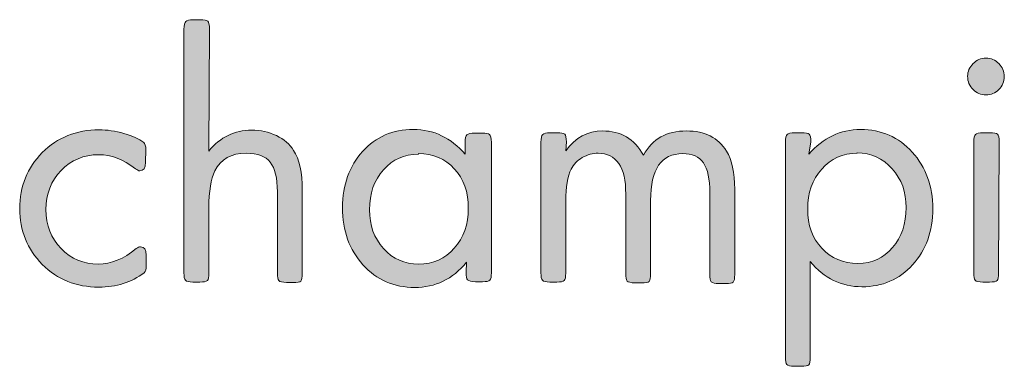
# Model space of a CAD drawing. Header units: inches. Extents: x -2076 to 2647, y -1805 to 2585.
# Tile 22 of 24: x 988 to 1230, y 2024 to 2109. Entities that reach past the tile are written whole.
import ezdxf

# ---------------------------------------------------------------- set-up
doc = ezdxf.new("R2010")
doc.units = ezdxf.units.IN
doc.header["$MEASUREMENT"] = 0

# ---------------------------------------------------------------- blocks, each defined once
blk = doc.blocks.new('block 419')
at = {"true_color": 0xffffff}
h = blk.add_hatch(color=7, dxfattribs=at)
h.dxf.hatch_style = 2
edge = h.paths.add_edge_path()
edge.add_spline(control_points=[(1034.58, 2076.38), (1037.4, 2079.82), (1040.93, 2081.5), (1045.07, 2081.5), (1047.28, 2081.5), (1049.31, 2081.06), (1051.16, 2080.17), (1053.01, 2079.29), (1054.42, 2078.06), (1055.39, 2076.56), (1056.8, 2074.35), (1057.51, 2071.09), (1057.51, 2066.77), (1057.51, 2066.77), (1057.51, 2046.4), (1057.51, 2046.4), (1057.51, 2045.43), (1057.42, 2044.81), (1057.16, 2044.54), (1056.89, 2044.28), (1056.27, 2044.19), (1055.3, 2044.19), (1055.3, 2044.19), (1053.63, 2044.19), (1053.63, 2044.19), (1052.66, 2044.19), (1052.04, 2044.37), (1051.78, 2044.63), (1051.51, 2044.9), (1051.42, 2045.51), (1051.42, 2046.48), (1051.42, 2046.48), (1051.42, 2066.42), (1051.42, 2066.42), (1051.42, 2069.77), (1050.81, 2072.15), (1049.66, 2073.65), (1048.51, 2075.15), (1046.57, 2075.85), (1043.84, 2075.85), (1040.05, 2075.85), (1037.49, 2074.44), (1036.08, 2071.53), (1035.11, 2069.5), (1034.58, 2066.5), (1034.58, 2062.45), (1034.58, 2062.45), (1034.58, 2046.48), (1034.58, 2046.48), (1034.58, 2045.51), (1034.49, 2044.9), (1034.23, 2044.63), (1033.96, 2044.37), (1033.34, 2044.28), (1032.37, 2044.28), (1032.37, 2044.28), (1030.7, 2044.28), (1030.7, 2044.28), (1029.73, 2044.28), (1029.11, 2044.46), (1028.85, 2044.72), (1028.58, 2044.99), (1028.49, 2045.6), (1028.49, 2046.57), (1028.49, 2046.57), (1028.49, 2106.28), (1028.49, 2106.28), (1028.49, 2107.25), (1028.67, 2107.87), (1028.93, 2108.13), (1029.2, 2108.4), (1029.82, 2108.57), (1030.79, 2108.57), (1030.79, 2108.57), (1032.46, 2108.57), (1032.46, 2108.57), (1033.43, 2108.57), (1034.05, 2108.49), (1034.31, 2108.22), (1034.58, 2107.96), (1034.75, 2107.34), (1034.75, 2106.37), (1034.75, 2106.37), (1034.58, 2076.38), (1034.58, 2076.38)], knot_values=[0, 0, 0, 0, 1, 1, 1, 2, 2, 2, 3, 3, 3, 4, 4, 4, 5, 5, 5, 6, 6, 6, 7, 7, 7, 8, 8, 8, 9, 9, 9, 10, 10, 10, 11, 11, 11, 12, 12, 12, 13, 13, 13, 14, 14, 14, 15, 15, 15, 16, 16, 16, 17, 17, 17, 18, 18, 18, 19, 19, 19, 20, 20, 20, 21, 21, 21, 22, 22, 22, 23, 23, 23, 24, 24, 24, 25, 25, 25, 26, 26, 26, 27, 27, 27, 28, 28, 28, 28], degree=3, periodic=1)
h = blk.add_hatch(color=7, dxfattribs=at)
h.dxf.hatch_style = 2
edge = h.paths.add_edge_path()
edge.add_spline(control_points=[(1228.43, 2097.81), (1229.31, 2096.93), (1229.75, 2095.87), (1229.75, 2094.64), (1229.75, 2093.4), (1229.31, 2092.35), (1228.43, 2091.46), (1227.54, 2090.58), (1226.49, 2090.14), (1225.25, 2090.14), (1224.02, 2090.14), (1222.96, 2090.58), (1222.08, 2091.46), (1221.19, 2092.35), (1220.75, 2093.4), (1220.75, 2094.73), (1220.75, 2095.87), (1221.19, 2096.93), (1222.08, 2097.81), (1222.96, 2098.7), (1224.02, 2099.14), (1225.25, 2099.14), (1226.49, 2099.14), (1227.54, 2098.7), (1228.43, 2097.81)], knot_values=[0, 0, 0, 0, 1, 1, 1, 2, 2, 2, 3, 3, 3, 4, 4, 4, 5, 5, 5, 6, 6, 6, 7, 7, 7, 8, 8, 8, 8], degree=3, periodic=1)
edge = h.paths.add_edge_path()
edge.add_spline(control_points=[(1228.34, 2046.48), (1228.34, 2045.51), (1228.25, 2044.9), (1227.98, 2044.63), (1227.72, 2044.37), (1227.1, 2044.28), (1226.13, 2044.28), (1226.13, 2044.28), (1224.46, 2044.28), (1224.46, 2044.28), (1223.49, 2044.28), (1222.87, 2044.46), (1222.6, 2044.72), (1222.34, 2044.99), (1222.25, 2045.6), (1222.25, 2046.57), (1222.25, 2046.57), (1222.25, 2078.59), (1222.25, 2078.59), (1222.25, 2079.56), (1222.43, 2080.17), (1222.69, 2080.44), (1222.96, 2080.7), (1223.57, 2080.88), (1224.55, 2080.88), (1224.55, 2080.88), (1226.22, 2080.88), (1226.22, 2080.88), (1227.19, 2080.88), (1227.81, 2080.79), (1228.07, 2080.53), (1228.34, 2080.26), (1228.51, 2079.65), (1228.51, 2078.68), (1228.51, 2078.68), (1228.34, 2046.48), (1228.34, 2046.48)], knot_values=[0, 0, 0, 0, 1, 1, 1, 2, 2, 2, 3, 3, 3, 4, 4, 4, 5, 5, 5, 6, 6, 6, 7, 7, 7, 8, 8, 8, 9, 9, 9, 10, 10, 10, 11, 11, 11, 12, 12, 12, 12], degree=3, periodic=1)
h = blk.add_hatch(color=7, dxfattribs=at)
h.dxf.hatch_style = 2
edge = h.paths.add_edge_path()
edge.add_spline(control_points=[(1019.06, 2073.65), (1019.06, 2072.24), (1018.61, 2071.53), (1017.64, 2071.53), (1017.38, 2071.53), (1017.03, 2071.71), (1016.59, 2072.06), (1013.59, 2074.35), (1010.59, 2075.5), (1007.59, 2075.5), (1003.89, 2075.5), (1000.8, 2074.18), (998.33, 2071.62), (995.86, 2069.06), (994.63, 2065.89), (994.63, 2062.09), (994.63, 2058.21), (995.86, 2055.04), (998.33, 2052.48), (1000.8, 2049.92), (1003.89, 2048.69), (1007.5, 2048.69), (1010.59, 2048.69), (1013.68, 2049.92), (1016.76, 2052.48), (1017.2, 2052.75), (1017.56, 2052.92), (1017.82, 2052.92), (1018.79, 2052.92), (1019.23, 2052.22), (1019.23, 2050.89), (1019.23, 2050.89), (1019.23, 2048.42), (1019.23, 2048.42), (1019.23, 2047.45), (1019.06, 2046.84), (1018.7, 2046.57), (1015.62, 2044.19), (1011.91, 2043.04), (1007.59, 2043.04), (1002.03, 2043.04), (997.45, 2044.9), (993.74, 2048.6), (990.04, 2052.31), (988.19, 2056.89), (988.19, 2062.27), (988.19, 2067.74), (990.04, 2072.33), (993.74, 2076.03), (997.45, 2079.73), (1002.12, 2081.59), (1007.68, 2081.59), (1009.62, 2081.59), (1011.65, 2081.32), (1013.76, 2080.7), (1015.88, 2080.09), (1017.47, 2079.38), (1018.61, 2078.5), (1018.97, 2078.23), (1019.14, 2077.62), (1019.14, 2076.65), (1019.14, 2076.65), (1019.06, 2073.65), (1019.06, 2073.65)], knot_values=[0, 0, 0, 0, 1, 1, 1, 2, 2, 2, 3, 3, 3, 4, 4, 4, 5, 5, 5, 6, 6, 6, 7, 7, 7, 8, 8, 8, 9, 9, 9, 10, 10, 10, 11, 11, 11, 12, 12, 12, 13, 13, 13, 14, 14, 14, 15, 15, 15, 16, 16, 16, 17, 17, 17, 18, 18, 18, 19, 19, 19, 20, 20, 20, 21, 21, 21, 21], degree=3, periodic=1)
h = blk.add_hatch(color=7, dxfattribs=at)
h.dxf.hatch_style = 2
edge = h.paths.add_edge_path()
edge.add_spline(control_points=[(1097.81, 2049.13), (1094.37, 2044.99), (1090.14, 2042.96), (1085.11, 2042.96), (1080, 2042.96), (1075.76, 2044.81), (1072.41, 2048.51), (1069.06, 2052.22), (1067.39, 2056.89), (1067.39, 2062.54), (1067.39, 2068.09), (1069.06, 2072.68), (1072.32, 2076.29), (1075.59, 2079.91), (1079.73, 2081.67), (1084.76, 2081.67), (1089.79, 2081.67), (1094.02, 2079.65), (1097.46, 2075.59), (1097.46, 2075.59), (1097.46, 2078.5), (1097.46, 2078.5), (1097.46, 2079.47), (1097.64, 2080.09), (1097.9, 2080.35), (1098.17, 2080.62), (1098.87, 2080.79), (1099.93, 2080.79), (1099.93, 2080.79), (1101.61, 2080.79), (1101.61, 2080.79), (1102.58, 2080.79), (1103.19, 2080.7), (1103.46, 2080.44), (1103.72, 2080.17), (1103.9, 2079.56), (1103.9, 2078.59), (1103.9, 2078.59), (1103.9, 2046.57), (1103.9, 2046.57), (1103.9, 2045.6), (1103.81, 2044.99), (1103.55, 2044.72), (1103.28, 2044.46), (1102.66, 2044.37), (1101.69, 2044.37), (1101.69, 2044.37), (1100.02, 2044.37), (1100.02, 2044.37), (1098.96, 2044.37), (1098.34, 2044.54), (1098.08, 2044.81), (1097.81, 2045.07), (1097.72, 2045.69), (1097.72, 2046.66), (1097.72, 2046.66), (1097.81, 2049.13), (1097.81, 2049.13)], knot_values=[0, 0, 0, 0, 1, 1, 1, 2, 2, 2, 3, 3, 3, 4, 4, 4, 5, 5, 5, 6, 6, 6, 7, 7, 7, 8, 8, 8, 9, 9, 9, 10, 10, 10, 11, 11, 11, 12, 12, 12, 13, 13, 13, 14, 14, 14, 15, 15, 15, 16, 16, 16, 17, 17, 17, 18, 18, 18, 19, 19, 19, 19], degree=3, periodic=1)
edge = h.paths.add_edge_path()
edge.add_spline(control_points=[(1085.99, 2075.59), (1082.56, 2075.59), (1079.73, 2074.35), (1077.44, 2071.8), (1075.15, 2069.24), (1074, 2065.98), (1074, 2062.01), (1074, 2058.21), (1075.15, 2055.04), (1077.44, 2052.48), (1079.73, 2049.92), (1082.64, 2048.69), (1086.08, 2048.69), (1089.61, 2048.69), (1092.52, 2050.01), (1094.81, 2052.57), (1097.11, 2055.13), (1098.25, 2058.39), (1098.25, 2062.36), (1098.25, 2066.33), (1097.11, 2069.59), (1094.81, 2072.06), (1092.52, 2074.53), (1089.61, 2075.76), (1085.99, 2075.76), (1085.99, 2075.76), (1085.99, 2075.59), (1085.99, 2075.59)], knot_values=[0, 0, 0, 0, 1, 1, 1, 2, 2, 2, 3, 3, 3, 4, 4, 4, 5, 5, 5, 6, 6, 6, 7, 7, 7, 8, 8, 8, 9, 9, 9, 9], degree=3, periodic=1)
h = blk.add_hatch(color=7, dxfattribs=at)
h.dxf.hatch_style = 2
edge = h.paths.add_edge_path()
edge.add_spline(control_points=[(1122.15, 2076.47), (1124.53, 2079.73), (1127.53, 2081.32), (1131.15, 2081.32), (1135.65, 2081.32), (1139, 2079.38), (1141.2, 2075.41), (1143.41, 2079.38), (1146.94, 2081.32), (1151.79, 2081.32), (1156.28, 2081.32), (1159.55, 2079.65), (1161.58, 2076.38), (1162.9, 2074.18), (1163.6, 2071.09), (1163.6, 2067.03), (1163.6, 2067.03), (1163.6, 2046.13), (1163.6, 2046.13), (1163.6, 2045.16), (1163.52, 2044.54), (1163.25, 2044.28), (1162.99, 2044.01), (1162.37, 2043.93), (1161.4, 2043.93), (1161.4, 2043.93), (1159.72, 2043.93), (1159.72, 2043.93), (1158.75, 2043.93), (1158.14, 2044.1), (1157.87, 2044.37), (1157.61, 2044.63), (1157.52, 2045.25), (1157.52, 2046.22), (1157.52, 2046.22), (1157.52, 2066.15), (1157.52, 2066.15), (1157.52, 2069.5), (1156.99, 2071.97), (1155.93, 2073.47), (1154.87, 2074.97), (1153.2, 2075.76), (1150.82, 2075.76), (1145.61, 2075.76), (1142.97, 2071.97), (1142.97, 2064.3), (1142.97, 2064.3), (1142.97, 2046.31), (1142.97, 2046.31), (1142.97, 2045.34), (1142.88, 2044.72), (1142.61, 2044.46), (1142.35, 2044.19), (1141.73, 2044.1), (1140.76, 2044.1), (1140.76, 2044.1), (1139.09, 2044.1), (1139.09, 2044.1), (1138.12, 2044.1), (1137.5, 2044.28), (1137.23, 2044.54), (1136.97, 2044.81), (1136.88, 2045.43), (1136.88, 2046.4), (1136.88, 2046.4), (1136.88, 2065.8), (1136.88, 2065.8), (1136.88, 2072.5), (1134.59, 2075.85), (1130.09, 2075.85), (1128.77, 2075.85), (1127.44, 2075.5), (1126.21, 2074.79), (1124.98, 2074.09), (1124.09, 2073.12), (1123.48, 2071.97), (1122.59, 2070.21), (1122.15, 2067.56), (1122.15, 2064.12), (1122.15, 2064.12), (1122.15, 2046.48), (1122.15, 2046.48), (1122.15, 2045.51), (1122.06, 2044.9), (1121.8, 2044.63), (1121.54, 2044.37), (1120.92, 2044.28), (1119.95, 2044.28), (1119.95, 2044.28), (1118.27, 2044.28), (1118.27, 2044.28), (1117.3, 2044.28), (1116.68, 2044.46), (1116.42, 2044.72), (1116.16, 2044.99), (1116.07, 2045.6), (1116.07, 2046.57), (1116.07, 2046.57), (1116.07, 2078.59), (1116.07, 2078.59), (1116.07, 2079.56), (1116.24, 2080.17), (1116.51, 2080.44), (1116.77, 2080.7), (1117.39, 2080.88), (1118.36, 2080.88), (1118.36, 2080.88), (1120.04, 2080.88), (1120.04, 2080.88), (1121.01, 2080.88), (1121.62, 2080.79), (1121.89, 2080.53), (1122.15, 2080.26), (1122.33, 2079.65), (1122.33, 2078.68), (1122.33, 2078.68), (1122.15, 2076.47), (1122.15, 2076.47)], knot_values=[0, 0, 0, 0, 1, 1, 1, 2, 2, 2, 3, 3, 3, 4, 4, 4, 5, 5, 5, 6, 6, 6, 7, 7, 7, 8, 8, 8, 9, 9, 9, 10, 10, 10, 11, 11, 11, 12, 12, 12, 13, 13, 13, 14, 14, 14, 15, 15, 15, 16, 16, 16, 17, 17, 17, 18, 18, 18, 19, 19, 19, 20, 20, 20, 21, 21, 21, 22, 22, 22, 23, 23, 23, 24, 24, 24, 25, 25, 25, 26, 26, 26, 27, 27, 27, 28, 28, 28, 29, 29, 29, 30, 30, 30, 31, 31, 31, 32, 32, 32, 33, 33, 33, 34, 34, 34, 35, 35, 35, 36, 36, 36, 37, 37, 37, 38, 38, 38, 39, 39, 39, 39], degree=3, periodic=1)
h = blk.add_hatch(color=7, dxfattribs=at)
h.dxf.hatch_style = 2
edge = h.paths.add_edge_path()
edge.add_spline(control_points=[(1181.77, 2075.59), (1185.3, 2079.65), (1189.53, 2081.67), (1194.47, 2081.67), (1199.59, 2081.67), (1203.82, 2079.82), (1207.17, 2076.12), (1210.52, 2072.41), (1212.2, 2067.83), (1212.2, 2062.27), (1212.2, 2056.71), (1210.52, 2052.13), (1207.26, 2048.51), (1204, 2044.9), (1199.85, 2043.13), (1194.82, 2043.13), (1189.8, 2043.13), (1185.56, 2045.16), (1182.12, 2049.31), (1182.12, 2049.31), (1182.12, 2025.85), (1182.12, 2025.85), (1182.12, 2024.88), (1182.04, 2024.26), (1181.77, 2023.99), (1181.51, 2023.73), (1180.89, 2023.64), (1179.92, 2023.64), (1179.92, 2023.64), (1178.24, 2023.64), (1178.24, 2023.64), (1177.27, 2023.64), (1176.66, 2023.82), (1176.39, 2024.08), (1176.13, 2024.35), (1176.04, 2024.96), (1176.04, 2025.94), (1176.04, 2025.94), (1176.04, 2078.59), (1176.04, 2078.59), (1176.04, 2079.56), (1176.22, 2080.17), (1176.48, 2080.44), (1176.74, 2080.7), (1177.36, 2080.88), (1178.33, 2080.88), (1178.33, 2080.88), (1180.01, 2080.88), (1180.01, 2080.88), (1180.98, 2080.88), (1181.6, 2080.79), (1181.86, 2080.53), (1182.12, 2080.26), (1182.3, 2079.65), (1182.3, 2078.68), (1182.3, 2078.68), (1181.77, 2075.59), (1181.77, 2075.59)], knot_values=[0, 0, 0, 0, 1, 1, 1, 2, 2, 2, 3, 3, 3, 4, 4, 4, 5, 5, 5, 6, 6, 6, 7, 7, 7, 8, 8, 8, 9, 9, 9, 10, 10, 10, 11, 11, 11, 12, 12, 12, 13, 13, 13, 14, 14, 14, 15, 15, 15, 16, 16, 16, 17, 17, 17, 18, 18, 18, 19, 19, 19, 19], degree=3, periodic=1)
edge = h.paths.add_edge_path()
edge.add_spline(control_points=[(1193.68, 2075.85), (1190.15, 2075.85), (1187.24, 2074.53), (1184.95, 2071.97), (1182.65, 2069.41), (1181.51, 2066.15), (1181.51, 2062.18), (1181.51, 2058.21), (1182.65, 2055.04), (1184.95, 2052.57), (1187.24, 2050.1), (1190.24, 2048.87), (1193.85, 2048.87), (1197.29, 2048.87), (1200.12, 2050.19), (1202.32, 2052.75), (1204.53, 2055.3), (1205.67, 2058.57), (1205.67, 2062.54), (1205.67, 2066.33), (1204.53, 2069.5), (1202.23, 2072.06), (1199.94, 2074.62), (1197.03, 2075.94), (1193.59, 2075.94), (1193.59, 2075.94), (1193.68, 2075.85), (1193.68, 2075.85)], knot_values=[0, 0, 0, 0, 1, 1, 1, 2, 2, 2, 3, 3, 3, 4, 4, 4, 5, 5, 5, 6, 6, 6, 7, 7, 7, 8, 8, 8, 9, 9, 9, 9], degree=3, periodic=1)
at = {"lineweight": 0}
for points, knots in [([(1034.58, 2076.38), (1037.4, 2079.82), (1040.93, 2081.5), (1045.07, 2081.5), (1047.28, 2081.5), (1049.31, 2081.06), (1051.16, 2080.17), (1053.01, 2079.29), (1054.42, 2078.06), (1055.39, 2076.56), (1056.8, 2074.35), (1057.51, 2071.09), (1057.51, 2066.77), (1057.51, 2066.77), (1057.51, 2046.4), (1057.51, 2046.4), (1057.51, 2045.43), (1057.42, 2044.81), (1057.16, 2044.54), (1056.89, 2044.28), (1056.27, 2044.19), (1055.3, 2044.19), (1055.3, 2044.19), (1053.63, 2044.19), (1053.63, 2044.19), (1052.66, 2044.19), (1052.04, 2044.37), (1051.78, 2044.63), (1051.51, 2044.9), (1051.42, 2045.51), (1051.42, 2046.48), (1051.42, 2046.48), (1051.42, 2066.42), (1051.42, 2066.42), (1051.42, 2069.77), (1050.81, 2072.15), (1049.66, 2073.65), (1048.51, 2075.15), (1046.57, 2075.85), (1043.84, 2075.85), (1040.05, 2075.85), (1037.49, 2074.44), (1036.08, 2071.53), (1035.11, 2069.5), (1034.58, 2066.5), (1034.58, 2062.45), (1034.58, 2062.45), (1034.58, 2046.48), (1034.58, 2046.48), (1034.58, 2045.51), (1034.49, 2044.9), (1034.23, 2044.63), (1033.96, 2044.37), (1033.34, 2044.28), (1032.37, 2044.28), (1032.37, 2044.28), (1030.7, 2044.28), (1030.7, 2044.28), (1029.73, 2044.28), (1029.11, 2044.46), (1028.85, 2044.72), (1028.58, 2044.99), (1028.49, 2045.6), (1028.49, 2046.57), (1028.49, 2046.57), (1028.49, 2106.28), (1028.49, 2106.28), (1028.49, 2107.25), (1028.67, 2107.87), (1028.93, 2108.13), (1029.2, 2108.4), (1029.82, 2108.57), (1030.79, 2108.57), (1030.79, 2108.57), (1032.46, 2108.57), (1032.46, 2108.57), (1033.43, 2108.57), (1034.05, 2108.49), (1034.31, 2108.22), (1034.58, 2107.96), (1034.75, 2107.34), (1034.75, 2106.37), (1034.75, 2106.37), (1034.58, 2076.38), (1034.58, 2076.38)], [0, 0, 0, 0, 1, 1, 1, 2, 2, 2, 3, 3, 3, 4, 4, 4, 5, 5, 5, 6, 6, 6, 7, 7, 7, 8, 8, 8, 9, 9, 9, 10, 10, 10, 11, 11, 11, 12, 12, 12, 13, 13, 13, 14, 14, 14, 15, 15, 15, 16, 16, 16, 17, 17, 17, 18, 18, 18, 19, 19, 19, 20, 20, 20, 21, 21, 21, 22, 22, 22, 23, 23, 23, 24, 24, 24, 25, 25, 25, 26, 26, 26, 27, 27, 27, 28, 28, 28, 28]), ([(1228.43, 2097.81), (1229.31, 2096.93), (1229.75, 2095.87), (1229.75, 2094.64), (1229.75, 2093.4), (1229.31, 2092.35), (1228.43, 2091.46), (1227.54, 2090.58), (1226.49, 2090.14), (1225.25, 2090.14), (1224.02, 2090.14), (1222.96, 2090.58), (1222.08, 2091.46), (1221.19, 2092.35), (1220.75, 2093.4), (1220.75, 2094.73), (1220.75, 2095.87), (1221.19, 2096.93), (1222.08, 2097.81), (1222.96, 2098.7), (1224.02, 2099.14), (1225.25, 2099.14), (1226.49, 2099.14), (1227.54, 2098.7), (1228.43, 2097.81)], [0, 0, 0, 0, 1, 1, 1, 2, 2, 2, 3, 3, 3, 4, 4, 4, 5, 5, 5, 6, 6, 6, 7, 7, 7, 8, 8, 8, 8]), ([(1019.06, 2073.65), (1019.06, 2072.24), (1018.61, 2071.53), (1017.64, 2071.53), (1017.38, 2071.53), (1017.03, 2071.71), (1016.59, 2072.06), (1013.59, 2074.35), (1010.59, 2075.5), (1007.59, 2075.5), (1003.89, 2075.5), (1000.8, 2074.18), (998.33, 2071.62), (995.86, 2069.06), (994.63, 2065.89), (994.63, 2062.09), (994.63, 2058.21), (995.86, 2055.04), (998.33, 2052.48), (1000.8, 2049.92), (1003.89, 2048.69), (1007.5, 2048.69), (1010.59, 2048.69), (1013.68, 2049.92), (1016.76, 2052.48), (1017.2, 2052.75), (1017.56, 2052.92), (1017.82, 2052.92), (1018.79, 2052.92), (1019.23, 2052.22), (1019.23, 2050.89), (1019.23, 2050.89), (1019.23, 2048.42), (1019.23, 2048.42), (1019.23, 2047.45), (1019.06, 2046.84), (1018.7, 2046.57), (1015.62, 2044.19), (1011.91, 2043.04), (1007.59, 2043.04), (1002.03, 2043.04), (997.45, 2044.9), (993.74, 2048.6), (990.04, 2052.31), (988.19, 2056.89), (988.19, 2062.27), (988.19, 2067.74), (990.04, 2072.33), (993.74, 2076.03), (997.45, 2079.73), (1002.12, 2081.59), (1007.68, 2081.59), (1009.62, 2081.59), (1011.65, 2081.32), (1013.76, 2080.7), (1015.88, 2080.09), (1017.47, 2079.38), (1018.61, 2078.5), (1018.97, 2078.23), (1019.14, 2077.62), (1019.14, 2076.65), (1019.14, 2076.65), (1019.06, 2073.65), (1019.06, 2073.65)], [0, 0, 0, 0, 1, 1, 1, 2, 2, 2, 3, 3, 3, 4, 4, 4, 5, 5, 5, 6, 6, 6, 7, 7, 7, 8, 8, 8, 9, 9, 9, 10, 10, 10, 11, 11, 11, 12, 12, 12, 13, 13, 13, 14, 14, 14, 15, 15, 15, 16, 16, 16, 17, 17, 17, 18, 18, 18, 19, 19, 19, 20, 20, 20, 21, 21, 21, 21]), ([(1097.81, 2049.13), (1094.37, 2044.99), (1090.14, 2042.96), (1085.11, 2042.96), (1080, 2042.96), (1075.76, 2044.81), (1072.41, 2048.51), (1069.06, 2052.22), (1067.39, 2056.89), (1067.39, 2062.54), (1067.39, 2068.09), (1069.06, 2072.68), (1072.32, 2076.29), (1075.59, 2079.91), (1079.73, 2081.67), (1084.76, 2081.67), (1089.79, 2081.67), (1094.02, 2079.65), (1097.46, 2075.59), (1097.46, 2075.59), (1097.46, 2078.5), (1097.46, 2078.5), (1097.46, 2079.47), (1097.64, 2080.09), (1097.9, 2080.35), (1098.17, 2080.62), (1098.87, 2080.79), (1099.93, 2080.79), (1099.93, 2080.79), (1101.61, 2080.79), (1101.61, 2080.79), (1102.58, 2080.79), (1103.19, 2080.7), (1103.46, 2080.44), (1103.72, 2080.17), (1103.9, 2079.56), (1103.9, 2078.59), (1103.9, 2078.59), (1103.9, 2046.57), (1103.9, 2046.57), (1103.9, 2045.6), (1103.81, 2044.99), (1103.55, 2044.72), (1103.28, 2044.46), (1102.66, 2044.37), (1101.69, 2044.37), (1101.69, 2044.37), (1100.02, 2044.37), (1100.02, 2044.37), (1098.96, 2044.37), (1098.34, 2044.54), (1098.08, 2044.81), (1097.81, 2045.07), (1097.72, 2045.69), (1097.72, 2046.66), (1097.72, 2046.66), (1097.81, 2049.13), (1097.81, 2049.13)], [0, 0, 0, 0, 1, 1, 1, 2, 2, 2, 3, 3, 3, 4, 4, 4, 5, 5, 5, 6, 6, 6, 7, 7, 7, 8, 8, 8, 9, 9, 9, 10, 10, 10, 11, 11, 11, 12, 12, 12, 13, 13, 13, 14, 14, 14, 15, 15, 15, 16, 16, 16, 17, 17, 17, 18, 18, 18, 19, 19, 19, 19]), ([(1122.15, 2076.47), (1124.53, 2079.73), (1127.53, 2081.32), (1131.15, 2081.32), (1135.65, 2081.32), (1139, 2079.38), (1141.2, 2075.41), (1143.41, 2079.38), (1146.94, 2081.32), (1151.79, 2081.32), (1156.28, 2081.32), (1159.55, 2079.65), (1161.58, 2076.38), (1162.9, 2074.18), (1163.6, 2071.09), (1163.6, 2067.03), (1163.6, 2067.03), (1163.6, 2046.13), (1163.6, 2046.13), (1163.6, 2045.16), (1163.52, 2044.54), (1163.25, 2044.28), (1162.99, 2044.01), (1162.37, 2043.93), (1161.4, 2043.93), (1161.4, 2043.93), (1159.72, 2043.93), (1159.72, 2043.93), (1158.75, 2043.93), (1158.14, 2044.1), (1157.87, 2044.37), (1157.61, 2044.63), (1157.52, 2045.25), (1157.52, 2046.22), (1157.52, 2046.22), (1157.52, 2066.15), (1157.52, 2066.15), (1157.52, 2069.5), (1156.99, 2071.97), (1155.93, 2073.47), (1154.87, 2074.97), (1153.2, 2075.76), (1150.82, 2075.76), (1145.61, 2075.76), (1142.97, 2071.97), (1142.97, 2064.3), (1142.97, 2064.3), (1142.97, 2046.31), (1142.97, 2046.31), (1142.97, 2045.34), (1142.88, 2044.72), (1142.61, 2044.46), (1142.35, 2044.19), (1141.73, 2044.1), (1140.76, 2044.1), (1140.76, 2044.1), (1139.09, 2044.1), (1139.09, 2044.1), (1138.12, 2044.1), (1137.5, 2044.28), (1137.23, 2044.54), (1136.97, 2044.81), (1136.88, 2045.43), (1136.88, 2046.4), (1136.88, 2046.4), (1136.88, 2065.8), (1136.88, 2065.8), (1136.88, 2072.5), (1134.59, 2075.85), (1130.09, 2075.85), (1128.77, 2075.85), (1127.44, 2075.5), (1126.21, 2074.79), (1124.98, 2074.09), (1124.09, 2073.12), (1123.48, 2071.97), (1122.59, 2070.21), (1122.15, 2067.56), (1122.15, 2064.12), (1122.15, 2064.12), (1122.15, 2046.48), (1122.15, 2046.48), (1122.15, 2045.51), (1122.06, 2044.9), (1121.8, 2044.63), (1121.54, 2044.37), (1120.92, 2044.28), (1119.95, 2044.28), (1119.95, 2044.28), (1118.27, 2044.28), (1118.27, 2044.28), (1117.3, 2044.28), (1116.68, 2044.46), (1116.42, 2044.72), (1116.16, 2044.99), (1116.07, 2045.6), (1116.07, 2046.57), (1116.07, 2046.57), (1116.07, 2078.59), (1116.07, 2078.59), (1116.07, 2079.56), (1116.24, 2080.17), (1116.51, 2080.44), (1116.77, 2080.7), (1117.39, 2080.88), (1118.36, 2080.88), (1118.36, 2080.88), (1120.04, 2080.88), (1120.04, 2080.88), (1121.01, 2080.88), (1121.62, 2080.79), (1121.89, 2080.53), (1122.15, 2080.26), (1122.33, 2079.65), (1122.33, 2078.68), (1122.33, 2078.68), (1122.15, 2076.47), (1122.15, 2076.47)], [0, 0, 0, 0, 1, 1, 1, 2, 2, 2, 3, 3, 3, 4, 4, 4, 5, 5, 5, 6, 6, 6, 7, 7, 7, 8, 8, 8, 9, 9, 9, 10, 10, 10, 11, 11, 11, 12, 12, 12, 13, 13, 13, 14, 14, 14, 15, 15, 15, 16, 16, 16, 17, 17, 17, 18, 18, 18, 19, 19, 19, 20, 20, 20, 21, 21, 21, 22, 22, 22, 23, 23, 23, 24, 24, 24, 25, 25, 25, 26, 26, 26, 27, 27, 27, 28, 28, 28, 29, 29, 29, 30, 30, 30, 31, 31, 31, 32, 32, 32, 33, 33, 33, 34, 34, 34, 35, 35, 35, 36, 36, 36, 37, 37, 37, 38, 38, 38, 39, 39, 39, 39]), ([(1181.77, 2075.59), (1185.3, 2079.65), (1189.53, 2081.67), (1194.47, 2081.67), (1199.59, 2081.67), (1203.82, 2079.82), (1207.17, 2076.12), (1210.52, 2072.41), (1212.2, 2067.83), (1212.2, 2062.27), (1212.2, 2056.71), (1210.52, 2052.13), (1207.26, 2048.51), (1204, 2044.9), (1199.85, 2043.13), (1194.82, 2043.13), (1189.8, 2043.13), (1185.56, 2045.16), (1182.12, 2049.31), (1182.12, 2049.31), (1182.12, 2025.85), (1182.12, 2025.85), (1182.12, 2024.88), (1182.04, 2024.26), (1181.77, 2023.99), (1181.51, 2023.73), (1180.89, 2023.64), (1179.92, 2023.64), (1179.92, 2023.64), (1178.24, 2023.64), (1178.24, 2023.64), (1177.27, 2023.64), (1176.66, 2023.82), (1176.39, 2024.08), (1176.13, 2024.35), (1176.04, 2024.96), (1176.04, 2025.94), (1176.04, 2025.94), (1176.04, 2078.59), (1176.04, 2078.59), (1176.04, 2079.56), (1176.22, 2080.17), (1176.48, 2080.44), (1176.74, 2080.7), (1177.36, 2080.88), (1178.33, 2080.88), (1178.33, 2080.88), (1180.01, 2080.88), (1180.01, 2080.88), (1180.98, 2080.88), (1181.6, 2080.79), (1181.86, 2080.53), (1182.12, 2080.26), (1182.3, 2079.65), (1182.3, 2078.68), (1182.3, 2078.68), (1181.77, 2075.59), (1181.77, 2075.59)], [0, 0, 0, 0, 1, 1, 1, 2, 2, 2, 3, 3, 3, 4, 4, 4, 5, 5, 5, 6, 6, 6, 7, 7, 7, 8, 8, 8, 9, 9, 9, 10, 10, 10, 11, 11, 11, 12, 12, 12, 13, 13, 13, 14, 14, 14, 15, 15, 15, 16, 16, 16, 17, 17, 17, 18, 18, 18, 19, 19, 19, 19]), ([(1228.34, 2046.48), (1228.34, 2045.51), (1228.25, 2044.9), (1227.98, 2044.63), (1227.72, 2044.37), (1227.1, 2044.28), (1226.13, 2044.28), (1226.13, 2044.28), (1224.46, 2044.28), (1224.46, 2044.28), (1223.49, 2044.28), (1222.87, 2044.46), (1222.6, 2044.72), (1222.34, 2044.99), (1222.25, 2045.6), (1222.25, 2046.57), (1222.25, 2046.57), (1222.25, 2078.59), (1222.25, 2078.59), (1222.25, 2079.56), (1222.43, 2080.17), (1222.69, 2080.44), (1222.96, 2080.7), (1223.57, 2080.88), (1224.55, 2080.88), (1224.55, 2080.88), (1226.22, 2080.88), (1226.22, 2080.88), (1227.19, 2080.88), (1227.81, 2080.79), (1228.07, 2080.53), (1228.34, 2080.26), (1228.51, 2079.65), (1228.51, 2078.68), (1228.51, 2078.68), (1228.34, 2046.48), (1228.34, 2046.48)], [0, 0, 0, 0, 1, 1, 1, 2, 2, 2, 3, 3, 3, 4, 4, 4, 5, 5, 5, 6, 6, 6, 7, 7, 7, 8, 8, 8, 9, 9, 9, 10, 10, 10, 11, 11, 11, 12, 12, 12, 12]), ([(1085.99, 2075.59), (1082.56, 2075.59), (1079.73, 2074.35), (1077.44, 2071.8), (1075.15, 2069.24), (1074, 2065.98), (1074, 2062.01), (1074, 2058.21), (1075.15, 2055.04), (1077.44, 2052.48), (1079.73, 2049.92), (1082.64, 2048.69), (1086.08, 2048.69), (1089.61, 2048.69), (1092.52, 2050.01), (1094.81, 2052.57), (1097.11, 2055.13), (1098.25, 2058.39), (1098.25, 2062.36), (1098.25, 2066.33), (1097.11, 2069.59), (1094.81, 2072.06), (1092.52, 2074.53), (1089.61, 2075.76), (1085.99, 2075.76), (1085.99, 2075.76), (1085.99, 2075.59), (1085.99, 2075.59)], [0, 0, 0, 0, 1, 1, 1, 2, 2, 2, 3, 3, 3, 4, 4, 4, 5, 5, 5, 6, 6, 6, 7, 7, 7, 8, 8, 8, 9, 9, 9, 9]), ([(1193.68, 2075.85), (1190.15, 2075.85), (1187.24, 2074.53), (1184.95, 2071.97), (1182.65, 2069.41), (1181.51, 2066.15), (1181.51, 2062.18), (1181.51, 2058.21), (1182.65, 2055.04), (1184.95, 2052.57), (1187.24, 2050.1), (1190.24, 2048.87), (1193.85, 2048.87), (1197.29, 2048.87), (1200.12, 2050.19), (1202.32, 2052.75), (1204.53, 2055.3), (1205.67, 2058.57), (1205.67, 2062.54), (1205.67, 2066.33), (1204.53, 2069.5), (1202.23, 2072.06), (1199.94, 2074.62), (1197.03, 2075.94), (1193.59, 2075.94), (1193.59, 2075.94), (1193.68, 2075.85), (1193.68, 2075.85)], [0, 0, 0, 0, 1, 1, 1, 2, 2, 2, 3, 3, 3, 4, 4, 4, 5, 5, 5, 6, 6, 6, 7, 7, 7, 8, 8, 8, 9, 9, 9, 9])]:
    blk.add_open_spline(points, degree=3, knots=knots, dxfattribs=at)

msp = doc.modelspace()

# ---------------------------------------------------------------- block references
msp.add_blockref('block 419', (0, 0))

doc.saveas('drawing.dxf')
